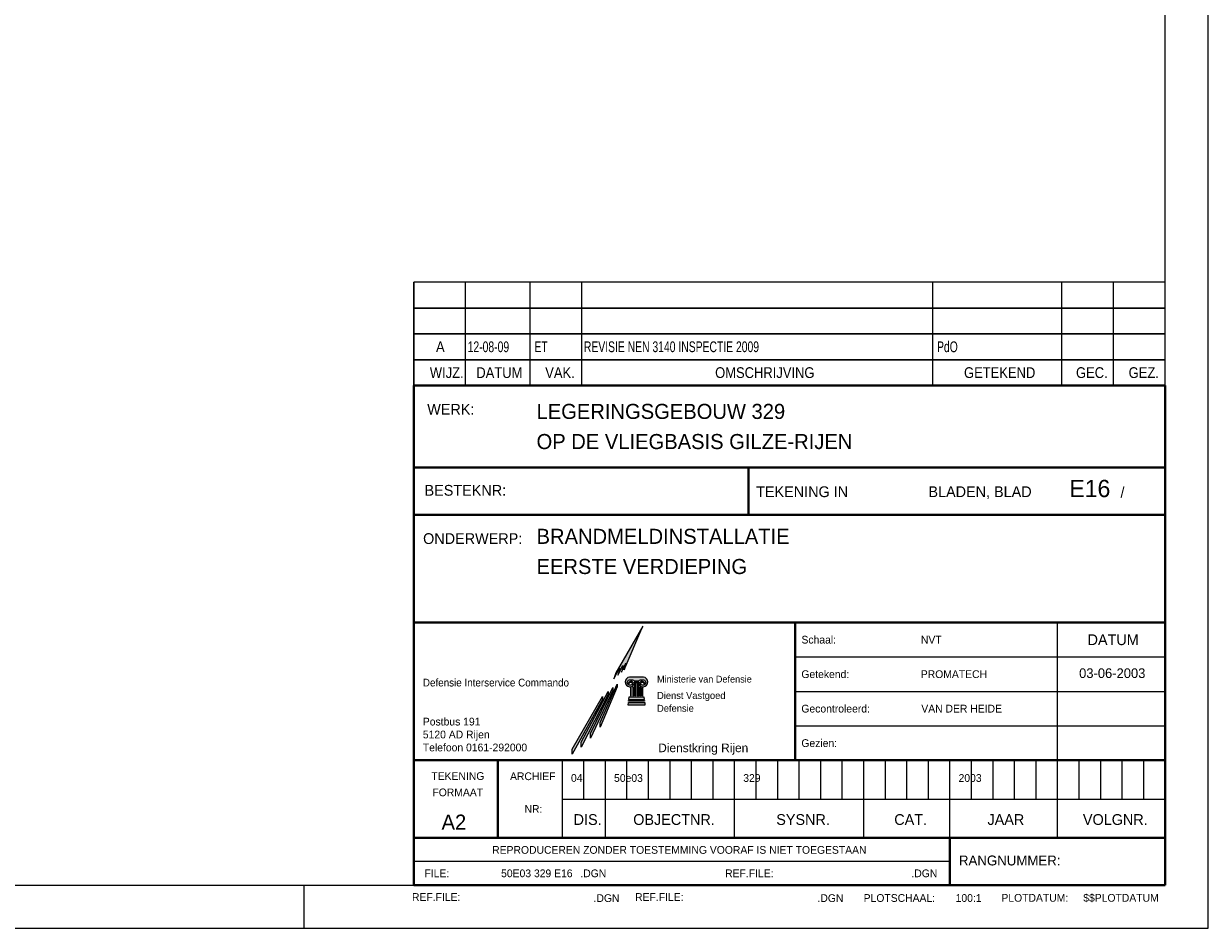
# Model space of a CAD drawing. Header units: millimetres. Extents: x 0 to 119, y 0 to 84.
# Tile 7 of 8: x 64 to 119, y 0 to 42. Entities that reach past the tile are written whole.
import ezdxf
from ezdxf.enums import TextEntityAlignment as Align

# ---------------------------------------------------------------- set-up
doc = ezdxf.new("R2010")
doc.units = ezdxf.units.MM
doc.layers.add('KADER', color=7, linetype='Continuous')
doc.layers.add('STEMPEL', color=7, linetype='Continuous')
doc.styles.add('dgn001', font='dgn001.shx')
doc.styles.add('dgn003', font='dgn003.shx')

# ---------------------------------------------------------------- blocks, each defined once
blk = doc.blocks.new('WIJZ')
at = {"layer": 'STEMPEL', "color": 1, "linetype": 'Continuous', "lineweight": 0}
for p, q in [((0, 0), (0, 1.206)), ((2.411000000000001, 0), (2.411000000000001, 1.206)), ((5.424000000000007, 0), (5.424000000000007, 1.206)), ((7.834000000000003, 0), (7.834000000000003, 1.206)), ((24.202, 0), (24.202, 1.206)), ((30.227, 0), (30.227, 1.206)), ((32.637, 0), (32.637, 1.206))]:
    blk.add_line(p, q, dxfattribs=at)
at = {"layer": 'STEMPEL', "color": 1, "linetype": 'Continuous', "lineweight": 0, "flags": 128}
blk.add_lwpolyline([(0, 0), (35.047, 0), (35.047, 1.206), (0, 1.206), (0, 0)], dxfattribs=at)
at = {"layer": 'STEMPEL', "color": 1, "linetype": 'Continuous', "lineweight": 0, "style": 'dgn001', "width": 0.8999892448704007}
for s, p in [('WIJZ.', (1.535679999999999, 0.6040430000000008)), ('DATUM', (3.989679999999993, 0.6040430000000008)), ('VAK.', (6.817744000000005, 0.6040430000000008)), ('OMSCHRIJVING', (16.370232, 0.6040430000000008)), ('GETEKEND', (27.324488, 0.6040430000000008)), ('GEC.', (31.623744, 0.6040430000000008)), ('GEZ.', (34.04474400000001, 0.6040430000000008))]:
    blk.add_text(s, height=0.502086, dxfattribs=at).set_placement(p, align=Align.MIDDLE_CENTER)
blk = doc.blocks.new('WIJZA')
at = {"layer": 'STEMPEL', "color": 1, "linetype": 'Continuous', "lineweight": 0}
for p, q in [((0, 0), (0, 1.204999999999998)), ((2.411000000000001, 0), (2.411000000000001, 1.204999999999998)), ((5.424000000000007, 0), (5.424000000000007, 1.204999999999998)), ((7.834000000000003, 0), (7.834000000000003, 1.204999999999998)), ((24.202, 0), (24.202, 1.204999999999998)), ((30.227, 0), (30.227, 1.204999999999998)), ((32.637, 0), (32.637, 1.204999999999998))]:
    blk.add_line(p, q, dxfattribs=at)
at = {"layer": 'STEMPEL', "color": 1, "linetype": 'Continuous', "lineweight": 0, "flags": 128}
blk.add_lwpolyline([(0, 0), (35.047, 0), (35.047, 1.204999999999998), (0, 1.204999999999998), (0, 0)], dxfattribs=at)
at = {"layer": 'STEMPEL', "color": 1, "linetype": 'Continuous', "lineweight": 0, "style": 'dgn001', "width": 0.8999677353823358}
blk.add_text('A', height=0.502098, dxfattribs=at).set_placement((1.236936, 0.6030489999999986), align=Align.MIDDLE_CENTER)
at = {"layer": 'STEMPEL', "color": 1, "linetype": 'Continuous', "lineweight": 0, "style": 'dgn003'}
for s, height, width, p in [('12-08-09', 0.502098, 0.7199789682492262, (2.510999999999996, 0.6030489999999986)), ('ET    ', 0.502098, 0.7199789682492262, (5.625, 0.6030489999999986)), ('REVISIE NEN 3140 INSPECTIE 2009              ', 0.5020920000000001, 0.7199875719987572, (7.933000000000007, 0.6030459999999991)), ('PdO                   ', 0.5020920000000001, 0.7199875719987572, (24.40300000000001, 0.6030459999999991))]:
    blk.add_text(s, height=height, dxfattribs=dict(at, width=width)).set_placement(p, align=Align.MIDDLE_LEFT)
blk = doc.blocks.new('WIJZA1')
at = {"layer": 'STEMPEL', "color": 1, "linetype": 'Continuous', "lineweight": 0}
for p, q in [((0, 0), (0, 1.206)), ((2.411000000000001, 0), (2.411000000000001, 1.206)), ((5.424000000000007, 0), (5.424000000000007, 1.206)), ((7.834000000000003, 0), (7.834000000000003, 1.206)), ((24.202, 0), (24.202, 1.206)), ((30.227, 0), (30.227, 1.206)), ((32.637, 0), (32.637, 1.206))]:
    blk.add_line(p, q, dxfattribs=at)
at = {"layer": 'STEMPEL', "color": 1, "linetype": 'Continuous', "lineweight": 0, "flags": 128}
blk.add_lwpolyline([(0, 0), (35.047, 0), (35.047, 1.206), (0, 1.206), (0, 0)], dxfattribs=at)
blk = doc.blocks.new('WIJZA2')
at = {"layer": 'STEMPEL', "color": 1, "linetype": 'Continuous', "lineweight": 0}
for p, q in [((0, 0), (0, 1.204000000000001)), ((2.411000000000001, 0), (2.411000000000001, 1.204000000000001)), ((5.424000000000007, 0), (5.424000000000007, 1.204000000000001)), ((7.834000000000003, 0), (7.834000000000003, 1.204000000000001)), ((24.202, 0), (24.202, 1.204000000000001)), ((30.227, 0), (30.227, 1.204000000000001)), ((32.637, 0), (32.637, 1.204000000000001))]:
    blk.add_line(p, q, dxfattribs=at)
at = {"layer": 'STEMPEL', "color": 1, "linetype": 'Continuous', "lineweight": 0, "flags": 128}
blk.add_lwpolyline([(0, 0), (35.047, 0), (35.047, 1.204000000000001), (0, 1.204000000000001), (0, 0)], dxfattribs=at)
blk = doc.blocks.new('AnonymousCell29')
at = {"layer": 'STEMPEL'}
for points in [[(33.28100000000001, -28.095), (32.023, -30.269), (31.919, -30.545), (32.19200000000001, -30.05), (32.20100000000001, -30.117), (32.113, -30.378), (32.34699999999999, -29.919), (32.351, -29.991), (32.274, -30.242), (32.477, -29.81), (32.48099999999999, -29.883), (32.413, -30.126)], [(32.803, -31.344), (32.83500000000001, -31.344), (32.83500000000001, -30.934), (32.803, -30.934)], [(32.901, -31.344), (32.901, -30.693), (33.069, -30.693), (33.069, -31.344), (33.03400000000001, -31.344), (33.03400000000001, -30.728), (32.93300000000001, -30.728), (32.93300000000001, -31.344)], [(33.163, -31.344), (33.131, -31.344), (33.131, -30.934), (33.163, -30.934)], [(33.34399999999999, -31.394), (32.624, -31.394), (32.613, -31.509), (33.351, -31.509)], [(32.702, -31.344), (32.73699999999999, -31.344), (32.73699999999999, -30.969), (32.702, -30.969)], [(33.26300000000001, -31.344), (33.23099999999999, -31.344), (33.23099999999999, -30.969), (33.26300000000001, -30.969)], [(32.602, -31.644), (33.36499999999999, -31.644), (33.375, -31.772), (32.59, -31.772)], [(32.61, -31.557), (33.358, -31.557), (33.36, -31.593), (32.60599999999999, -31.593)], [(33.358, -31.557), (32.61, -31.557)]]:
    blk.add_hatch(color=1, dxfattribs=at).paths.add_polyline_path(points)
at = {"layer": 'STEMPEL', "true_color": 0xb3b3b3}
for points in [[(31.28, -32.583), (32.077, -30.788), (32.077, -30.913), (31.28, -32.801)], [(29.973, -33.823), (31.392, -31.368), (31.392, -31.504), (29.973, -34.06)], [(30.407, -33.492), (31.658, -31.141), (31.658, -31.278), (30.407, -33.727)], [(30.843, -33.087), (31.884, -30.949), (31.884, -31.085), (30.843, -33.319)]]:
    blk.add_hatch(color=253, dxfattribs=at).paths.add_polyline_path(points)
at = {"layer": 'STEMPEL'}
h = blk.add_hatch(color=1, dxfattribs=at)
edge = h.paths.add_edge_path()
edge.add_line((33.312, -30.463), (32.658, -30.463))
edge.add_line((32.658, -30.463), (32.65517296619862, -30.4625293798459))
edge.add_arc((32.69060258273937, -30.69145919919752), 0.2316551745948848, 98.79741111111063, 261.2025888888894)
edge.add_line((32.65517296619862, -30.92038901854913), (32.658, -30.921))
edge.add_line((32.658, -30.921), (32.71599999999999, -30.921))
edge.add_line((32.71599999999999, -30.921), (32.71240054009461, -30.92038901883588))
edge.add_arc((32.70804678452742, -30.77705216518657), 0.1434029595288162, 271.7397838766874, 361.5313616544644)
edge.add_arc((32.72472592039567, -30.7882499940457), 0.1275611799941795, 6.766707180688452, 159.3427849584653)
edge.add_arc((32.61988419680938, -30.75077356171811), 0.01635212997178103, 152.6044555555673, 337.7510361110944)
edge.add_line((32.63501886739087, -30.75696499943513), (32.63489632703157, -30.75686771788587))
edge.add_arc((32.70707016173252, -30.77702685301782), 0.07493632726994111, -16.83461685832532, 164.3942275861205, ccw=False)
edge.add_arc((32.71833734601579, -30.77288733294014), 0.06574904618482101, 269.10562499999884, 336.8563666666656, ccw=False)
edge.add_line((32.71731105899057, -30.83862836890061), (32.718, -30.841))
edge.add_line((32.718, -30.841), (32.658, -30.841))
edge.add_line((32.658, -30.841), (32.65517296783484, -30.83862836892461))
edge.add_arc((32.67415311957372, -30.71598739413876), 0.124100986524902, 98.7974111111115, 261.2025888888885, ccw=False)
edge.add_line((32.65517296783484, -30.59334641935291), (32.658, -30.595))
edge.add_line((32.658, -30.595), (32.79900000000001, -30.595))
edge.add_line((32.79900000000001, -30.595), (32.79778218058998, -30.59334641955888))
edge.add_arc((32.77880204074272, -30.7159873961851), 0.1241009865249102, 36.366002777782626, 81.20259444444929, ccw=False)
edge.add_line((32.87873383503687, -30.6424028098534), (32.879, -30.641))
edge.add_line((32.879, -30.641), (33.08800000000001, -30.641))
edge.add_line((33.08800000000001, -30.641), (33.08569729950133, -30.6424028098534))
edge.add_arc((33.18562909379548, -30.7159873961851), 0.1241009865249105, 98.79740555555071, 143.6339972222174, ccw=False)
edge.add_line((33.16664895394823, -30.59334641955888), (33.167, -30.595))
edge.add_line((33.167, -30.595), (33.312, -30.595))
edge.add_line((33.312, -30.595), (33.30925816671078, -30.59334641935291))
edge.add_arc((33.2902780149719, -30.71598739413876), 0.124100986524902, -81.2025888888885, 81.2025888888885, ccw=False)
edge.add_line((33.30925816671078, -30.83862836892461), (33.312, -30.841))
edge.add_line((33.312, -30.841), (33.248, -30.841))
edge.add_line((33.248, -30.841), (33.2471200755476, -30.83862836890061))
edge.add_arc((33.24609378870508, -30.77288733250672), 0.06574904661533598, 203.1436331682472, 270.8943748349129, ccw=False)
edge.add_arc((33.25736097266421, -30.77702685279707), 0.0749363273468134, 15.6057722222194, 196.8346166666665, ccw=False)
edge.add_line((33.32953480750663, -30.75686771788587), (33.3294122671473, -30.75696499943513))
edge.add_arc((33.3445469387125, -30.75077356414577), 0.01635212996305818, 202.2489547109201, 387.3955352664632)
edge.add_arc((33.23970521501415, -30.7882499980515), 0.12756118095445, 20.65721451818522, 173.2332922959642)
edge.add_arc((33.25638434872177, -30.77705216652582), 0.1434029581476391, 178.4686388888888, 268.2602166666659)
edge.add_line((33.25203059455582, -30.92038901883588), (33.252, -30.921))
edge.add_line((33.252, -30.921), (33.312, -30.921))
edge.add_line((33.312, -30.921), (33.30925816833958, -30.92038901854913))
edge.add_arc((33.27523588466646, -30.69148234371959), 0.2314212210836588, 278.4539540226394, 440.8591318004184)
at = {"layer": 'KADER', "color": 1, "linetype": 'Continuous', "lineweight": 0}
for p, q in [((59.65000000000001, -42.177), (59.65000000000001, 42.17600000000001)), ((17.474, -42.177), (17.474, -40.169)), ((-59.649, -42.177), (59.65000000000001, -42.177))]:
    blk.add_line(p, q, dxfattribs=at)
at = {"layer": 'KADER', "color": 5, "linetype": 'Continuous', "lineweight": 0}
for p, q in [((57.642, -40.169), (57.642, 40.16700000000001)), ((-57.641, -40.169), (57.642, -40.169))]:
    blk.add_line(p, q, dxfattribs=at)
at = {"layer": 'STEMPEL', "color": 4, "linetype": 'Continuous', "lineweight": 40}
for p, q in [((22.595, -16.873), (57.642, -16.873)), ((22.595, -40.169), (22.595, -16.873)), ((57.642, -16.873), (57.642, -40.169)), ((22.595, -20.687), (57.642, -20.687)), ((38.2, -22.896), (38.2, -20.687)), ((22.595, -22.896), (57.642, -22.896)), ((22.595, -27.917), (57.642, -27.917)), ((40.376, -34.345), (40.376, -27.917)), ((22.595, -34.345), (57.642, -34.345)), ((26.512, -37.96), (26.512, -34.345)), ((22.595, -37.96), (57.642, -37.96)), ((47.59999999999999, -37.96), (47.59999999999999, -40.169)), ((57.642, -40.169), (22.595, -40.169))]:
    blk.add_line(p, q, dxfattribs=at)
at = {"layer": 'STEMPEL', "color": 1, "linetype": 'Continuous', "lineweight": 0}
for p, q in [((52.621, -37.96), (52.621, -27.917)), ((40.376, -29.524), (57.642, -29.524)), ((33.03400000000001, -30.728), (33.03400000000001, -31.344)), ((40.376, -31.131), (57.642, -31.131)), ((40.376, -32.738), (57.642, -32.738)), ((30.52800000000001, -36.154), (30.52800000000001, -34.345)), ((31.532, -37.96), (31.532, -34.345)), ((32.536, -36.154), (32.536, -34.345)), ((33.541, -36.154), (33.541, -34.345)), ((34.545, -36.154), (34.545, -34.345)), ((35.54900000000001, -36.154), (35.54900000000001, -34.345)), ((36.554, -36.154), (36.554, -34.345)), ((37.55800000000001, -37.96), (37.55800000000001, -34.345)), ((38.562, -36.154), (38.562, -34.345)), ((39.566, -36.154), (39.566, -34.345)), ((40.57000000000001, -36.154), (40.57000000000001, -34.345)), ((41.575, -36.154), (41.575, -34.345)), ((42.58, -36.154), (42.58, -34.345)), ((43.583, -37.96), (43.583, -34.345)), ((44.58800000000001, -36.154), (44.58800000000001, -34.345)), ((45.592, -36.154), (45.592, -34.345)), ((46.59699999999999, -36.154), (46.59699999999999, -34.345)), ((47.59999999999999, -37.96), (47.59999999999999, -34.345)), ((48.604, -36.154), (48.604, -34.345)), ((49.60899999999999, -36.154), (49.60899999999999, -34.345)), ((50.613, -36.154), (50.613, -34.345)), ((51.616, -36.154), (51.616, -34.345)), ((53.625, -36.154), (53.625, -34.345)), ((54.63, -36.154), (54.63, -34.345)), ((55.634, -36.154), (55.634, -34.345)), ((56.63800000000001, -36.154), (56.63800000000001, -34.345)), ((29.523, -36.154), (57.642, -36.154)), ((47.59999999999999, -39.065), (22.595, -39.065))]:
    blk.add_line(p, q, dxfattribs=at)
at = {"layer": 'STEMPEL', "color": 2, "linetype": 'Continuous', "lineweight": 13}
blk.add_line((29.523, -37.96), (29.523, -34.345), dxfattribs=at)
at = {"layer": 'STEMPEL', "color": 1, "linetype": 'Continuous', "lineweight": 0, "flags": 128}
for points in [[(33.28100000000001, -28.095), (32.023, -30.269), (31.919, -30.545), (32.19200000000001, -30.05), (32.20100000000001, -30.117), (32.113, -30.378), (32.34699999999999, -29.919), (32.351, -29.991), (32.274, -30.242), (32.477, -29.81), (32.48099999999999, -29.883), (32.413, -30.126), (33.28100000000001, -28.095)], [(32.803, -31.344), (32.83500000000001, -31.344), (32.83500000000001, -30.934), (32.803, -30.934), (32.803, -31.344)], [(32.901, -31.344), (32.901, -30.693), (33.069, -30.693), (33.069, -31.344), (33.03400000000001, -31.344), (33.03400000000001, -30.728), (32.93300000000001, -30.728), (32.93300000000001, -31.344), (32.901, -31.344)], [(33.163, -31.344), (33.131, -31.344), (33.131, -30.934), (33.163, -30.934), (33.163, -31.344)], [(33.34399999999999, -31.394), (32.624, -31.394), (32.613, -31.509), (33.351, -31.509), (33.34399999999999, -31.394)], [(32.702, -31.344), (32.73699999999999, -31.344), (32.73699999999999, -30.969), (32.702, -30.969), (32.702, -31.344)], [(33.26300000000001, -31.344), (33.23099999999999, -31.344), (33.23099999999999, -30.969), (33.26300000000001, -30.969), (33.26300000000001, -31.344)], [(32.602, -31.644), (33.36499999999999, -31.644), (33.375, -31.772), (32.59, -31.772), (32.602, -31.644)], [(32.61, -31.557), (33.358, -31.557), (33.36, -31.593), (32.60599999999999, -31.593), (32.61, -31.557)], [(33.358, -31.557), (32.61, -31.557), (33.358, -31.557)]]:
    blk.add_lwpolyline(points, dxfattribs=at)
at = {"layer": 'STEMPEL', "color": 253, "linetype": 'Continuous', "lineweight": 0, "true_color": 0xb3b3b3, "flags": 128}
for points in [[(31.28, -32.583), (32.077, -30.788), (32.077, -30.913), (31.28, -32.801), (31.28, -32.583)], [(29.973, -33.823), (31.392, -31.368), (31.392, -31.504), (29.973, -34.06), (29.973, -33.823)], [(30.407, -33.492), (31.658, -31.141), (31.658, -31.278), (30.407, -33.727), (30.407, -33.492)], [(30.843, -33.087), (31.884, -30.949), (31.884, -31.085), (30.843, -33.319), (30.843, -33.087)]]:
    blk.add_lwpolyline(points, dxfattribs=at)
at = {"layer": 'STEMPEL', "color": 1, "linetype": 'Continuous', "lineweight": 0, "flags": 128}
blk.add_lwpolyline([(33.312, -30.463), (32.658, -30.463), (32.65517296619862, -30.4625293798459, 0.8571428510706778), (32.65517296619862, -30.92038901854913), (32.658, -30.921), (32.71599999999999, -30.921), (32.71240054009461, -30.92038901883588, 0.4131485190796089), (32.85139852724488, -30.77321984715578, 0.7853415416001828), (32.60536593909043, -30.74324944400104, 1.045952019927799), (32.63501886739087, -30.75696499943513), (32.63489632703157, -30.75686771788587, -1.010781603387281), (32.77879506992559, -30.79872917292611, -0.3045418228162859), (32.71731105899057, -30.83862836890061), (32.718, -30.841), (32.658, -30.841), (32.65517296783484, -30.83862836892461, -0.8571428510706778), (32.65517296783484, -30.59334641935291), (32.658, -30.595), (32.79900000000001, -30.595), (32.79778218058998, -30.59334641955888, -0.1981712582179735), (32.87873383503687, -30.6424028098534), (32.879, -30.641), (33.08800000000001, -30.641), (33.08569729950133, -30.6424028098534, -0.1981712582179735), (33.16664895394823, -30.59334641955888), (33.167, -30.595), (33.312, -30.595), (33.30925816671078, -30.59334641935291, -0.8571428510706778), (33.30925816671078, -30.83862836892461), (33.312, -30.841), (33.248, -30.841), (33.2471200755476, -30.83862836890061, -0.3045418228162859), (33.18563606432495, -30.7987291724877, -1.010781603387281), (33.32953480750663, -30.75686771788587), (33.3294122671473, -30.75696499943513, 1.045952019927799), (33.35906519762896, -30.74324944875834, 0.7853415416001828), (33.11303260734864, -30.77321984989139, 0.4131485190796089), (33.25203059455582, -30.92038901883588), (33.252, -30.921), (33.312, -30.921), (33.30925816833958, -30.92038901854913, 0.8571428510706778), (33.312, -30.463)], format="xyb", dxfattribs=at)
at = {"color": 1, "linetype": 'Continuous', "lineweight": 0}
for name, p in [('WIJZA2', (22.595, -13.256)), ('WIJZA1', (22.595, -14.462)), ('WIJZA', (22.595, -15.667)), ('WIJZ', (22.595, -16.873))]:
    blk.add_blockref(name, p, dxfattribs=at)
at = {"layer": 'STEMPEL', "color": 3, "linetype": 'Continuous', "lineweight": 30, "style": 'dgn003'}
for s, p in [('WERK:', (23.221, -18.23)), ('ONDERWERP:', (23.02800000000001, -24.258))]:
    blk.add_text(s, height=0.502098, dxfattribs=at).set_placement(p)
for s, p in [('LEGERINGSGEBOUW 329                       ', (28.319, -18.077541)), ('OP DE VLIEGBASIS GILZE-RIJEN              ', (28.319, -19.482541)), ('BRANDMELDINSTALLATIE                      ', (28.319, -23.901541)), ('EERSTE VERDIEPING                         ', (28.319, -25.308541))]:
    blk.add_text(s, height=0.702918, dxfattribs=at).set_placement(p, align=Align.MIDDLE_LEFT)
at = {"layer": 'STEMPEL', "color": 2, "linetype": 'Continuous', "lineweight": 13, "style": 'dgn003'}
for s, p in [('BESTEKNR:', (23.09699999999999, -22.007)), ('TEKENING IN ', (38.562, -22.073)), ('BLADEN, BLAD', (46.59699999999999, -22.073)), ('/', (55.553, -22.107))]:
    blk.add_text(s, height=0.502098, dxfattribs=at).set_placement(p)
at = {"layer": 'STEMPEL', "color": 4, "linetype": 'Continuous', "lineweight": 0, "style": 'dgn003'}
blk.add_text('E16', height=0.8033520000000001, dxfattribs=at).set_placement((53.169, -22.073))
at = {"layer": 'STEMPEL', "color": 1, "linetype": 'Continuous', "lineweight": 0}
for s, style, p in [('Schaal:', 'dgn003', (40.675, -28.72025)), ('NVT               ', 'dgn003', (46.246, -28.72025)), ('Getekend:', 'dgn003', (40.67100000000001, -30.32825)), ('PROMATECH             ', 'dgn003', (46.242, -30.32825)), ('Gecontroleerd:', 'dgn003', (40.67100000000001, -31.93525)), ('VAN DER HEIDE     ', 'dgn003', (46.265, -31.93525)), ('Postbus 191', 'dgn001', (23.01600000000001, -32.54025)), ('5120 AD Rijen', 'dgn001', (23.01600000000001, -33.14225)), ('Telefoon 0161-292000', 'dgn001', (23.01600000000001, -33.74525)), ('Gezien:', 'dgn003', (40.67100000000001, -33.54225)), ('FILE:', 'dgn003', (23.09099999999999, -39.61425)), ('.DGN', 'dgn003', (30.36199999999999, -39.61425)), ('REF.FILE:', 'dgn003', (37.116, -39.61425)), ('.DGN', 'dgn003', (45.80200000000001, -39.61425)), ('REF.FILE:', 'dgn003', (22.511, -40.71925)), ('.DGN', 'dgn003', (30.97799999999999, -40.77025)), ('REF.FILE:', 'dgn003', (32.916, -40.71925)), ('.DGN', 'dgn003', (41.423, -40.77025)), ('PLOTSCHAAL:', 'dgn003', (43.57600000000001, -40.76425)), ('100:1', 'dgn003', (47.86499999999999, -40.76425)), ('PLOTDATUM:', 'dgn003', (50.001, -40.75625)), ('$$PLOTDATUM', 'dgn003', (53.81700000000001, -40.75625))]:
    blk.add_text(s, height=0.3615, dxfattribs=dict(at, style=style)).set_placement(p, align=Align.MIDDLE_LEFT)
at = {"layer": 'STEMPEL', "color": 1, "linetype": 'Continuous', "lineweight": 0, "style": 'dgn003'}
for s, height, p in [('DATUM', 0.502098, (55.212245, -28.721951)), ('03-06-2003', 0.451872, (55.16936, -30.282064)), ('TEKENING', 0.3615, (24.65000000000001, -35.07825)), ('ARCHIEF', 0.3615, (28.14425, -35.08725)), ('FORMAAT', 0.3615, (24.64425, -35.84025)), ('NR:', 0.3615, (28.17525000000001, -36.61225))]:
    blk.add_text(s, height=height, dxfattribs=at).set_placement(p, align=Align.MIDDLE_CENTER)
at = {"layer": 'STEMPEL', "color": 1, "linetype": 'Continuous', "lineweight": 0, "style": 'dgn001'}
blk.add_text('Ministerie van Defensie', height=0.318126, dxfattribs=at).set_placement((33.93900000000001, -30.400874), align=Align.TOP_LEFT)
at = {"layer": 'STEMPEL', "color": 2, "linetype": 'Continuous', "lineweight": 0, "style": 'dgn001', "width": 0.9473178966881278}
blk.add_text('Defensie Interservice Commando', height=0.362514, dxfattribs=at).set_placement((23.018, -30.720743), align=Align.MIDDLE_LEFT)
at = {"layer": 'STEMPEL', "color": 2, "linetype": 'Continuous', "lineweight": 13, "style": 'dgn001', "width": 1.036051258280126}
blk.add_text('Dienstkring Rijen      ', height=0.401262, dxfattribs=at).set_placement((33.99299999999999, -33.764369), align=Align.MIDDLE_LEFT)
at = {"layer": 'STEMPEL', "color": 1, "linetype": 'Continuous', "lineweight": 0, "style": 'dgn003'}
for s, p in [('04', (29.925, -35.35)), ('50e03 ', (31.934, -35.35)), ('329   ', (37.96000000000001, -35.35)), ('2003 ', (48.002, -35.35))]:
    blk.add_text(s, height=0.3615, dxfattribs=at).set_placement(p)
at = {"layer": 'STEMPEL', "color": 2, "linetype": 'Continuous', "lineweight": 13, "style": 'dgn003'}
for s, height, p in [('A2', 0.702918, (24.46391800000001, -37.227541)), ('DIS.', 0.502098, (30.702196, -37.105951)), ('OBJECTNR.', 0.502098, (34.730441, -37.105951)), ('SYSNR.', 0.502098, (40.74929399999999, -37.105951)), ('CAT.', 0.502098, (45.768196, -37.105951)), ('JAAR', 0.502098, (50.20919599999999, -37.105951)), ('VOLGNR.', 0.502098, (55.312343, -37.105951)), ('REPRODUCEREN ZONDER TOESTEMMING VOORAF IS NIET TOEGESTAAN', 0.3615, (34.97875000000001, -38.52125))]:
    blk.add_text(s, height=height, dxfattribs=at).set_placement(p, align=Align.MIDDLE_CENTER)
blk.add_text('RANGNUMMER:', height=0.4619220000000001, dxfattribs=at).set_placement((48.02, -39.01503899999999), align=Align.MIDDLE_LEFT)
at = {"layer": 'STEMPEL', "color": 1, "linetype": 'Continuous', "lineweight": 0, "style": 'dgn003'}
blk.add_text('50E03 329 E16  ', height=0.3615, dxfattribs=at).set_placement((30.2685, -39.61425), align=Align.MIDDLE_RIGHT)
at = {"layer": 'STEMPEL', "color": 2, "linetype": 'Continuous', "lineweight": 0, "insert": (33.94, -31.158), "char_height": 0.325344, "attachment_point": 1, "line_spacing_factor": 1.103467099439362, "style": 'dgn001'}
blk.add_mtext('Dienst Vastgoed\\PDefensie', dxfattribs=at)

msp = doc.modelspace()

# ---------------------------------------------------------------- block references
at = {"color": 1, "linetype": 'Continuous', "lineweight": 0}
msp.add_blockref('AnonymousCell29', (59.649, 42.177), dxfattribs=at)

doc.saveas('drawing.dxf')
